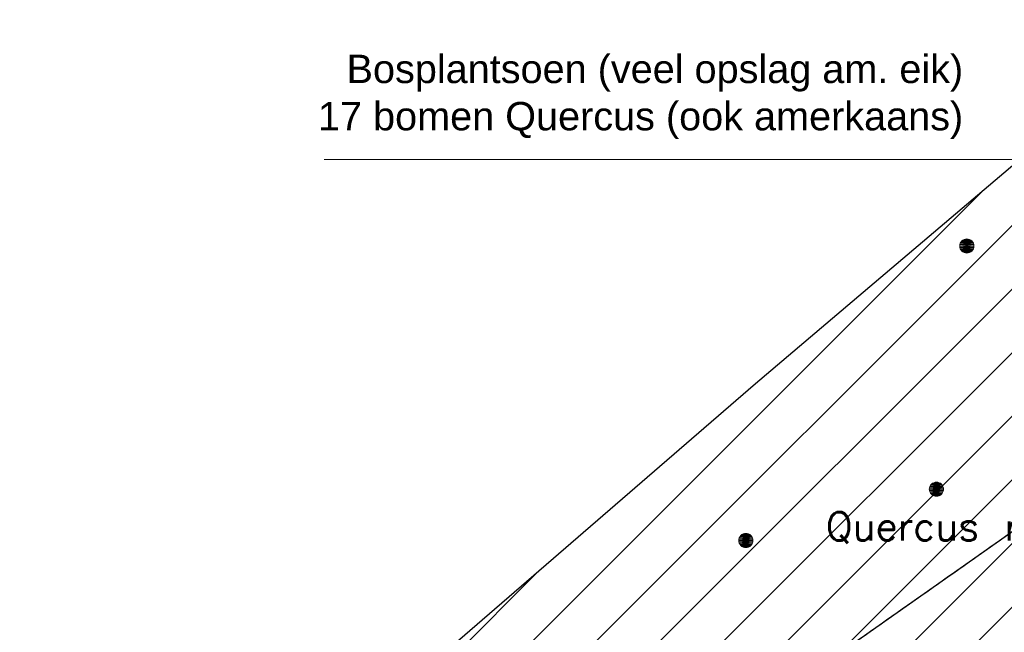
# Model space of a CAD drawing. Header units: metres. Extents: x 102764 to 106916, y 385369 to 392749.
# Tile 29 of 77: x 102812 to 102847, y 385572 to 385593. Entities that reach past the tile are written whole.
import ezdxf
from ezdxf.enums import TextEntityAlignment as Align

# ---------------------------------------------------------------- set-up
doc = ezdxf.new("R2010")
doc.units = ezdxf.units.M
for name, color, linetype, lineweight in [('0-BEPLANTING', 14, 'Continuous', 30), ('0-GRAS OM SPORTVELDEN', 2, 'Continuous', 30), ('0-GRAS SPORTVELDEN', 3, 'Continuous', 30), ('B-WE-GR-STRUIK-G', 90, 'Continuous', 13), ('B-WE-GW-TALUD_KRUIN-G', 70, 'Continuous', 13), ('Bomen', 84, 'Continuous', 0), ('Boomsoort', 10, 'Continuous', 0)]:
    doc.layers.add(name, color=color, linetype=linetype, lineweight=lineweight)
doc.styles.add('NLCS-ISO', font='NLCS-ISO.ttf')
doc.styles.get("Standard").update_dxf_attribs({"font": 'NLCS-ISO.ttf'})
doc.styles.add('Style-txt', font='txt.shx')
doc.dimstyles.get("Standard").update_dxf_attribs({"dimtxt": 0.18, "dimasz": 0.18, "dimexe": 0.18, "dimexo": 0.0625, "dimgap": 0.09, "dimtad": 0, "dimtih": 1, "dimtoh": 1, "dimdec": 4, "dimzin": 0, "dimdsep": 46, "dimtxsty": 'Standard', "dimcen": 0.09, "dimadec": 0, "dimazin": 0, "dimtfac": 1, "dimtdec": 4, "dimtofl": 0, "dimtmove": 0, "dimatfit": 3, "dimfxl": 1, "dimtolj": 1, "dimtzin": 0, "dimarcsym": 0})
pattern_1 = [(45, (0, 0), (-1.122532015, 1.122532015), [])]

# ---------------------------------------------------------------- blocks, each defined once
blk = doc.blocks.new('MPOLYGON_7')
at = {"layer": 'Bomen', "flags": 128}
for points in [[(102845.592, 385585.677), (102845.554, 385585.646), (102845.907, 385585.646)], [(102845.635, 385585.7), (102845.592, 385585.677), (102845.869, 385585.677)], [(102845.592, 385585.677), (102845.869, 385585.677), (102845.907, 385585.646)], [(102845.682, 385585.714), (102845.635, 385585.7), (102845.826, 385585.7)], [(102845.635, 385585.7), (102845.826, 385585.7), (102845.869, 385585.677)], [(102845.731, 385585.719), (102845.682, 385585.714), (102845.779, 385585.714)], [(102845.682, 385585.714), (102845.779, 385585.714), (102845.826, 385585.7)], [(102845.485, 385585.518), (102845.481, 385585.469), (102845.981, 385585.469)], [(102845.481, 385585.469), (102845.485, 385585.42), (102845.976, 385585.42)], [(102845.481, 385585.469), (102845.981, 385585.469), (102845.976, 385585.42)], [(102845.5, 385585.564), (102845.485, 385585.518), (102845.976, 385585.518)], [(102845.485, 385585.518), (102845.976, 385585.518), (102845.981, 385585.469)], [(102845.485, 385585.42), (102845.5, 385585.373), (102845.961, 385585.373)], [(102845.485, 385585.42), (102845.976, 385585.42), (102845.961, 385585.373)], [(102845.523, 385585.608), (102845.5, 385585.564), (102845.961, 385585.564)], [(102845.5, 385585.564), (102845.961, 385585.564), (102845.976, 385585.518)], [(102845.5, 385585.373), (102845.523, 385585.33), (102845.938, 385585.33)], [(102845.5, 385585.373), (102845.961, 385585.373), (102845.938, 385585.33)], [(102845.554, 385585.646), (102845.523, 385585.608), (102845.938, 385585.608)], [(102845.523, 385585.608), (102845.938, 385585.608), (102845.961, 385585.564)], [(102845.523, 385585.33), (102845.554, 385585.292), (102845.907, 385585.292)], [(102845.523, 385585.33), (102845.938, 385585.33), (102845.907, 385585.292)], [(102845.554, 385585.646), (102845.907, 385585.646), (102845.938, 385585.608)], [(102845.554, 385585.292), (102845.592, 385585.261), (102845.869, 385585.261)], [(102845.554, 385585.292), (102845.907, 385585.292), (102845.869, 385585.261)], [(102845.592, 385585.261), (102845.635, 385585.238), (102845.826, 385585.238)], [(102845.592, 385585.261), (102845.869, 385585.261), (102845.826, 385585.238)], [(102845.635, 385585.238), (102845.682, 385585.224), (102845.779, 385585.224)], [(102845.635, 385585.238), (102845.826, 385585.238), (102845.779, 385585.224)], [(102845.682, 385585.224), (102845.779, 385585.224), (102845.731, 385585.219)]]:
    blk.add_lwpolyline(points, close=True, dxfattribs=at)
at = {"layer": 'Bomen', "color": 74, "true_color": 0x55aa00, "flags": 128}
for points in [[(102845.554, 385585.646), (102845.592, 385585.677)], [(102845.592, 385585.677), (102845.635, 385585.7)], [(102845.635, 385585.7), (102845.682, 385585.714)], [(102845.682, 385585.714), (102845.731, 385585.719)], [(102845.731, 385585.719), (102845.779, 385585.714)], [(102845.779, 385585.714), (102845.826, 385585.7)], [(102845.826, 385585.7), (102845.869, 385585.677)], [(102845.869, 385585.677), (102845.907, 385585.646)], [(102845.481, 385585.469), (102845.485, 385585.518)], [(102845.485, 385585.42), (102845.481, 385585.469)], [(102845.485, 385585.518), (102845.5, 385585.564)], [(102845.5, 385585.373), (102845.485, 385585.42)], [(102845.5, 385585.564), (102845.523, 385585.608)], [(102845.523, 385585.33), (102845.5, 385585.373)], [(102845.523, 385585.608), (102845.554, 385585.646)], [(102845.554, 385585.292), (102845.523, 385585.33)], [(102845.907, 385585.646), (102845.938, 385585.608)], [(102845.938, 385585.33), (102845.907, 385585.292)], [(102845.938, 385585.608), (102845.961, 385585.564)], [(102845.961, 385585.373), (102845.938, 385585.33)], [(102845.961, 385585.564), (102845.976, 385585.518)], [(102845.976, 385585.42), (102845.961, 385585.373)], [(102845.976, 385585.518), (102845.981, 385585.469)], [(102845.981, 385585.469), (102845.976, 385585.42)], [(102845.592, 385585.261), (102845.554, 385585.292)], [(102845.635, 385585.238), (102845.592, 385585.261)], [(102845.682, 385585.224), (102845.635, 385585.238)], [(102845.731, 385585.219), (102845.682, 385585.224)], [(102845.779, 385585.224), (102845.731, 385585.219)], [(102845.826, 385585.238), (102845.779, 385585.224)], [(102845.869, 385585.261), (102845.826, 385585.238)], [(102845.907, 385585.292), (102845.869, 385585.261)]]:
    blk.add_lwpolyline(points, dxfattribs=at)
at = {"layer": 'Bomen'}
for points in [[(102845.592, 385585.677), (102845.554, 385585.646), (102845.907, 385585.646)], [(102845.635, 385585.7), (102845.592, 385585.677), (102845.869, 385585.677)], [(102845.592, 385585.677), (102845.869, 385585.677), (102845.907, 385585.646)], [(102845.682, 385585.714), (102845.635, 385585.7), (102845.826, 385585.7)], [(102845.635, 385585.7), (102845.826, 385585.7), (102845.869, 385585.677)], [(102845.731, 385585.719), (102845.682, 385585.714), (102845.779, 385585.714)], [(102845.682, 385585.714), (102845.779, 385585.714), (102845.826, 385585.7)], [(102845.485, 385585.518), (102845.481, 385585.469), (102845.981, 385585.469)], [(102845.5, 385585.564), (102845.485, 385585.518), (102845.976, 385585.518)], [(102845.485, 385585.518), (102845.976, 385585.518), (102845.981, 385585.469)], [(102845.523, 385585.608), (102845.5, 385585.564), (102845.961, 385585.564)], [(102845.5, 385585.564), (102845.961, 385585.564), (102845.976, 385585.518)], [(102845.554, 385585.646), (102845.523, 385585.608), (102845.938, 385585.608)], [(102845.523, 385585.608), (102845.938, 385585.608), (102845.961, 385585.564)], [(102845.554, 385585.646), (102845.907, 385585.646), (102845.938, 385585.608)]]:
    blk.add_solid(points, dxfattribs=at)
at = {"layer": 'Bomen', "extrusion": (0, 0, -1)}
for points in [[(-102845.481, 385585.469), (-102845.485, 385585.42), (-102845.976, 385585.42)], [(-102845.481, 385585.469), (-102845.981, 385585.469), (-102845.976, 385585.42)], [(-102845.485, 385585.42), (-102845.5, 385585.373), (-102845.961, 385585.373)], [(-102845.485, 385585.42), (-102845.976, 385585.42), (-102845.961, 385585.373)], [(-102845.5, 385585.373), (-102845.523, 385585.33), (-102845.938, 385585.33)], [(-102845.5, 385585.373), (-102845.961, 385585.373), (-102845.938, 385585.33)], [(-102845.523, 385585.33), (-102845.554, 385585.292), (-102845.907, 385585.292)], [(-102845.523, 385585.33), (-102845.938, 385585.33), (-102845.907, 385585.292)], [(-102845.554, 385585.292), (-102845.592, 385585.261), (-102845.869, 385585.261)], [(-102845.554, 385585.292), (-102845.907, 385585.292), (-102845.869, 385585.261)], [(-102845.592, 385585.261), (-102845.635, 385585.238), (-102845.826, 385585.238)], [(-102845.592, 385585.261), (-102845.869, 385585.261), (-102845.826, 385585.238)], [(-102845.635, 385585.238), (-102845.682, 385585.224), (-102845.779, 385585.224)], [(-102845.635, 385585.238), (-102845.826, 385585.238), (-102845.779, 385585.224)], [(-102845.682, 385585.224), (-102845.779, 385585.224), (-102845.731, 385585.219)]]:
    blk.add_solid(points, dxfattribs=at)
blk = doc.blocks.new('MPOLYGON_35')
at = {"layer": 'Bomen', "flags": 128}
for points in [[(102844.427, 385576.986), (102844.413, 385576.939), (102844.903, 385576.939)], [(102844.45, 385577.029), (102844.427, 385576.986), (102844.889, 385576.986)], [(102844.427, 385576.986), (102844.889, 385576.986), (102844.903, 385576.939)], [(102844.481, 385577.067), (102844.45, 385577.029), (102844.866, 385577.029)], [(102844.45, 385577.029), (102844.866, 385577.029), (102844.889, 385576.986)], [(102844.519, 385577.098), (102844.481, 385577.067), (102844.835, 385577.067)], [(102844.481, 385577.067), (102844.835, 385577.067), (102844.866, 385577.029)], [(102844.562, 385577.121), (102844.519, 385577.098), (102844.797, 385577.098)], [(102844.519, 385577.098), (102844.797, 385577.098), (102844.835, 385577.067)], [(102844.609, 385577.136), (102844.562, 385577.121), (102844.754, 385577.121)], [(102844.562, 385577.121), (102844.754, 385577.121), (102844.797, 385577.098)], [(102844.658, 385577.14), (102844.609, 385577.136), (102844.707, 385577.136)], [(102844.609, 385577.136), (102844.707, 385577.136), (102844.754, 385577.121)], [(102844.413, 385576.939), (102844.408, 385576.89), (102844.908, 385576.89)], [(102844.408, 385576.89), (102844.413, 385576.842), (102844.903, 385576.842)], [(102844.408, 385576.89), (102844.908, 385576.89), (102844.903, 385576.842)], [(102844.413, 385576.939), (102844.903, 385576.939), (102844.908, 385576.89)], [(102844.413, 385576.842), (102844.427, 385576.795), (102844.889, 385576.795)], [(102844.413, 385576.842), (102844.903, 385576.842), (102844.889, 385576.795)], [(102844.427, 385576.795), (102844.45, 385576.752), (102844.866, 385576.752)], [(102844.427, 385576.795), (102844.889, 385576.795), (102844.866, 385576.752)], [(102844.45, 385576.752), (102844.481, 385576.714), (102844.835, 385576.714)], [(102844.45, 385576.752), (102844.866, 385576.752), (102844.835, 385576.714)], [(102844.481, 385576.714), (102844.519, 385576.683), (102844.797, 385576.683)], [(102844.481, 385576.714), (102844.835, 385576.714), (102844.797, 385576.683)], [(102844.519, 385576.683), (102844.562, 385576.659), (102844.754, 385576.659)], [(102844.519, 385576.683), (102844.797, 385576.683), (102844.754, 385576.659)], [(102844.562, 385576.659), (102844.609, 385576.645), (102844.707, 385576.645)], [(102844.562, 385576.659), (102844.754, 385576.659), (102844.707, 385576.645)], [(102844.609, 385576.645), (102844.707, 385576.645), (102844.658, 385576.64)]]:
    blk.add_lwpolyline(points, close=True, dxfattribs=at)
at = {"layer": 'Bomen', "color": 74, "true_color": 0x55aa00, "flags": 128}
for points in [[(102844.413, 385576.939), (102844.427, 385576.986)], [(102844.427, 385576.986), (102844.45, 385577.029)], [(102844.45, 385577.029), (102844.481, 385577.067)], [(102844.481, 385577.067), (102844.519, 385577.098)], [(102844.519, 385577.098), (102844.562, 385577.121)], [(102844.562, 385577.121), (102844.609, 385577.136)], [(102844.609, 385577.136), (102844.658, 385577.14)], [(102844.658, 385577.14), (102844.707, 385577.136)], [(102844.707, 385577.136), (102844.754, 385577.121)], [(102844.754, 385577.121), (102844.797, 385577.098)], [(102844.797, 385577.098), (102844.835, 385577.067)], [(102844.835, 385577.067), (102844.866, 385577.029)], [(102844.866, 385577.029), (102844.889, 385576.986)], [(102844.889, 385576.986), (102844.903, 385576.939)], [(102844.408, 385576.89), (102844.413, 385576.939)], [(102844.413, 385576.842), (102844.408, 385576.89)], [(102844.427, 385576.795), (102844.413, 385576.842)], [(102844.45, 385576.752), (102844.427, 385576.795)], [(102844.481, 385576.714), (102844.45, 385576.752)], [(102844.519, 385576.683), (102844.481, 385576.714)], [(102844.562, 385576.659), (102844.519, 385576.683)], [(102844.609, 385576.645), (102844.562, 385576.659)], [(102844.658, 385576.64), (102844.609, 385576.645)], [(102844.707, 385576.645), (102844.658, 385576.64)], [(102844.754, 385576.659), (102844.707, 385576.645)], [(102844.797, 385576.683), (102844.754, 385576.659)], [(102844.835, 385576.714), (102844.797, 385576.683)], [(102844.866, 385576.752), (102844.835, 385576.714)], [(102844.889, 385576.795), (102844.866, 385576.752)], [(102844.903, 385576.842), (102844.889, 385576.795)], [(102844.903, 385576.939), (102844.908, 385576.89)], [(102844.908, 385576.89), (102844.903, 385576.842)]]:
    blk.add_lwpolyline(points, dxfattribs=at)
at = {"layer": 'Bomen'}
for points in [[(102844.427, 385576.986), (102844.413, 385576.939), (102844.903, 385576.939)], [(102844.45, 385577.029), (102844.427, 385576.986), (102844.889, 385576.986)], [(102844.427, 385576.986), (102844.889, 385576.986), (102844.903, 385576.939)], [(102844.481, 385577.067), (102844.45, 385577.029), (102844.866, 385577.029)], [(102844.45, 385577.029), (102844.866, 385577.029), (102844.889, 385576.986)], [(102844.519, 385577.098), (102844.481, 385577.067), (102844.835, 385577.067)], [(102844.481, 385577.067), (102844.835, 385577.067), (102844.866, 385577.029)], [(102844.562, 385577.121), (102844.519, 385577.098), (102844.797, 385577.098)], [(102844.519, 385577.098), (102844.797, 385577.098), (102844.835, 385577.067)], [(102844.609, 385577.136), (102844.562, 385577.121), (102844.754, 385577.121)], [(102844.562, 385577.121), (102844.754, 385577.121), (102844.797, 385577.098)], [(102844.658, 385577.14), (102844.609, 385577.136), (102844.707, 385577.136)], [(102844.609, 385577.136), (102844.707, 385577.136), (102844.754, 385577.121)], [(102844.413, 385576.939), (102844.408, 385576.89), (102844.908, 385576.89)], [(102844.413, 385576.939), (102844.903, 385576.939), (102844.908, 385576.89)]]:
    blk.add_solid(points, dxfattribs=at)
at = {"layer": 'Bomen', "extrusion": (0, 0, -1)}
for points in [[(-102844.408, 385576.89), (-102844.413, 385576.842), (-102844.903, 385576.842)], [(-102844.408, 385576.89), (-102844.908, 385576.89), (-102844.903, 385576.842)], [(-102844.413, 385576.842), (-102844.427, 385576.795), (-102844.889, 385576.795)], [(-102844.413, 385576.842), (-102844.903, 385576.842), (-102844.889, 385576.795)], [(-102844.427, 385576.795), (-102844.45, 385576.752), (-102844.866, 385576.752)], [(-102844.427, 385576.795), (-102844.889, 385576.795), (-102844.866, 385576.752)], [(-102844.45, 385576.752), (-102844.481, 385576.714), (-102844.835, 385576.714)], [(-102844.45, 385576.752), (-102844.866, 385576.752), (-102844.835, 385576.714)], [(-102844.481, 385576.714), (-102844.519, 385576.683), (-102844.797, 385576.683)], [(-102844.481, 385576.714), (-102844.835, 385576.714), (-102844.797, 385576.683)], [(-102844.519, 385576.683), (-102844.562, 385576.659), (-102844.754, 385576.659)], [(-102844.519, 385576.683), (-102844.797, 385576.683), (-102844.754, 385576.659)], [(-102844.562, 385576.659), (-102844.609, 385576.645), (-102844.707, 385576.645)], [(-102844.562, 385576.659), (-102844.754, 385576.659), (-102844.707, 385576.645)], [(-102844.609, 385576.645), (-102844.707, 385576.645), (-102844.658, 385576.64)]]:
    blk.add_solid(points, dxfattribs=at)
blk = doc.blocks.new('MPOLYGON_52')
at = {"layer": 'Bomen', "flags": 128}
for points in [[(102837.765, 385575.259), (102837.734, 385575.221), (102838.149, 385575.221)], [(102837.802, 385575.29), (102837.765, 385575.259), (102838.118, 385575.259)], [(102837.765, 385575.259), (102838.118, 385575.259), (102838.149, 385575.221)], [(102837.846, 385575.313), (102837.802, 385575.29), (102838.08, 385575.29)], [(102837.802, 385575.29), (102838.08, 385575.29), (102838.118, 385575.259)], [(102837.893, 385575.328), (102837.846, 385575.313), (102838.037, 385575.313)], [(102837.846, 385575.313), (102838.037, 385575.313), (102838.08, 385575.29)], [(102837.941, 385575.332), (102837.893, 385575.328), (102837.99, 385575.328)], [(102837.893, 385575.328), (102837.99, 385575.328), (102838.037, 385575.313)], [(102837.696, 385575.131), (102837.691, 385575.082), (102838.191, 385575.082)], [(102837.691, 385575.082), (102837.696, 385575.034), (102838.187, 385575.034)], [(102837.691, 385575.082), (102838.191, 385575.082), (102838.187, 385575.034)], [(102837.71, 385575.178), (102837.696, 385575.131), (102838.187, 385575.131)], [(102837.696, 385575.131), (102838.187, 385575.131), (102838.191, 385575.082)], [(102837.696, 385575.034), (102837.71, 385574.987), (102838.172, 385574.987)], [(102837.696, 385575.034), (102838.187, 385575.034), (102838.172, 385574.987)], [(102837.734, 385575.221), (102837.71, 385575.178), (102838.172, 385575.178)], [(102837.71, 385575.178), (102838.172, 385575.178), (102838.187, 385575.131)], [(102837.71, 385574.987), (102837.734, 385574.944), (102838.149, 385574.944)], [(102837.71, 385574.987), (102838.172, 385574.987), (102838.149, 385574.944)], [(102837.734, 385575.221), (102838.149, 385575.221), (102838.172, 385575.178)], [(102837.734, 385574.944), (102837.765, 385574.906), (102838.118, 385574.906)], [(102837.734, 385574.944), (102838.149, 385574.944), (102838.118, 385574.906)], [(102837.765, 385574.906), (102837.802, 385574.875), (102838.08, 385574.875)], [(102837.765, 385574.906), (102838.118, 385574.906), (102838.08, 385574.875)], [(102837.802, 385574.875), (102837.846, 385574.851), (102838.037, 385574.851)], [(102837.802, 385574.875), (102838.08, 385574.875), (102838.037, 385574.851)], [(102837.846, 385574.851), (102837.893, 385574.837), (102837.99, 385574.837)], [(102837.846, 385574.851), (102838.037, 385574.851), (102837.99, 385574.837)], [(102837.893, 385574.837), (102837.99, 385574.837), (102837.941, 385574.832)]]:
    blk.add_lwpolyline(points, close=True, dxfattribs=at)
at = {"layer": 'Bomen', "color": 74, "true_color": 0x55aa00, "flags": 128}
for points in [[(102837.734, 385575.221), (102837.765, 385575.259)], [(102837.765, 385575.259), (102837.802, 385575.29)], [(102837.802, 385575.29), (102837.846, 385575.313)], [(102837.846, 385575.313), (102837.893, 385575.328)], [(102837.893, 385575.328), (102837.941, 385575.332)], [(102837.941, 385575.332), (102837.99, 385575.328)], [(102837.99, 385575.328), (102838.037, 385575.313)], [(102838.037, 385575.313), (102838.08, 385575.29)], [(102838.08, 385575.29), (102838.118, 385575.259)], [(102838.118, 385575.259), (102838.149, 385575.221)], [(102837.691, 385575.082), (102837.696, 385575.131)], [(102837.696, 385575.034), (102837.691, 385575.082)], [(102837.696, 385575.131), (102837.71, 385575.178)], [(102837.71, 385574.987), (102837.696, 385575.034)], [(102837.71, 385575.178), (102837.734, 385575.221)], [(102837.734, 385574.944), (102837.71, 385574.987)], [(102837.765, 385574.906), (102837.734, 385574.944)], [(102837.802, 385574.875), (102837.765, 385574.906)], [(102838.118, 385574.906), (102838.08, 385574.875)], [(102838.149, 385574.944), (102838.118, 385574.906)], [(102838.149, 385575.221), (102838.172, 385575.178)], [(102838.172, 385574.987), (102838.149, 385574.944)], [(102838.172, 385575.178), (102838.187, 385575.131)], [(102838.187, 385575.034), (102838.172, 385574.987)], [(102838.187, 385575.131), (102838.191, 385575.082)], [(102838.191, 385575.082), (102838.187, 385575.034)], [(102837.846, 385574.851), (102837.802, 385574.875)], [(102837.893, 385574.837), (102837.846, 385574.851)], [(102837.941, 385574.832), (102837.893, 385574.837)], [(102837.99, 385574.837), (102837.941, 385574.832)], [(102838.037, 385574.851), (102837.99, 385574.837)], [(102838.08, 385574.875), (102838.037, 385574.851)]]:
    blk.add_lwpolyline(points, dxfattribs=at)
at = {"layer": 'Bomen'}
for points in [[(102837.765, 385575.259), (102837.734, 385575.221), (102838.149, 385575.221)], [(102837.802, 385575.29), (102837.765, 385575.259), (102838.118, 385575.259)], [(102837.765, 385575.259), (102838.118, 385575.259), (102838.149, 385575.221)], [(102837.846, 385575.313), (102837.802, 385575.29), (102838.08, 385575.29)], [(102837.802, 385575.29), (102838.08, 385575.29), (102838.118, 385575.259)], [(102837.893, 385575.328), (102837.846, 385575.313), (102838.037, 385575.313)], [(102837.846, 385575.313), (102838.037, 385575.313), (102838.08, 385575.29)], [(102837.941, 385575.332), (102837.893, 385575.328), (102837.99, 385575.328)], [(102837.893, 385575.328), (102837.99, 385575.328), (102838.037, 385575.313)], [(102837.696, 385575.131), (102837.691, 385575.082), (102838.191, 385575.082)], [(102837.71, 385575.178), (102837.696, 385575.131), (102838.187, 385575.131)], [(102837.696, 385575.131), (102838.187, 385575.131), (102838.191, 385575.082)], [(102837.734, 385575.221), (102837.71, 385575.178), (102838.172, 385575.178)], [(102837.71, 385575.178), (102838.172, 385575.178), (102838.187, 385575.131)], [(102837.734, 385575.221), (102838.149, 385575.221), (102838.172, 385575.178)]]:
    blk.add_solid(points, dxfattribs=at)
at = {"layer": 'Bomen', "extrusion": (0, 0, -1)}
for points in [[(-102837.691, 385575.082), (-102837.696, 385575.034), (-102838.187, 385575.034)], [(-102837.691, 385575.082), (-102838.191, 385575.082), (-102838.187, 385575.034)], [(-102837.696, 385575.034), (-102837.71, 385574.987), (-102838.172, 385574.987)], [(-102837.696, 385575.034), (-102838.187, 385575.034), (-102838.172, 385574.987)], [(-102837.71, 385574.987), (-102837.734, 385574.944), (-102838.149, 385574.944)], [(-102837.71, 385574.987), (-102838.172, 385574.987), (-102838.149, 385574.944)], [(-102837.734, 385574.944), (-102837.765, 385574.906), (-102838.118, 385574.906)], [(-102837.734, 385574.944), (-102838.149, 385574.944), (-102838.118, 385574.906)], [(-102837.765, 385574.906), (-102837.802, 385574.875), (-102838.08, 385574.875)], [(-102837.765, 385574.906), (-102838.118, 385574.906), (-102838.08, 385574.875)], [(-102837.802, 385574.875), (-102837.846, 385574.851), (-102838.037, 385574.851)], [(-102837.802, 385574.875), (-102838.08, 385574.875), (-102838.037, 385574.851)], [(-102837.846, 385574.851), (-102837.893, 385574.837), (-102837.99, 385574.837)], [(-102837.846, 385574.851), (-102838.037, 385574.851), (-102837.99, 385574.837)], [(-102837.893, 385574.837), (-102837.99, 385574.837), (-102837.941, 385574.832)]]:
    blk.add_solid(points, dxfattribs=at)

msp = doc.modelspace()

# ---------------------------------------------------------------- hatches: boundary and pattern name
at = {"layer": '0-BEPLANTING'}
h = msp.add_hatch(dxfattribs=at)
h.set_pattern_fill('ANSI31', color=256, scale=0.1, pattern_type=2)
h.set_pattern_definition(pattern_1)
h.paths.add_polyline_path([(102918.746, 385608.402), (102909.294, 385619.239), (102881.276, 385599.316), (102838.319, 385569.049), (102820.082, 385556.014), (102816.237, 385555.902), (102814.861, 385551.109), (102813.362, 385551.437), (102812.683, 385551.963), (102812.48, 385552.795), (102816.56, 385560.078), (102817.836, 385561.522), (102819.588, 385563.372), (102821.48, 385565.471), (102827.775, 385571.522), (102838.282, 385580.603), (102878.42, 385614.696), (102886.128, 385621.044), (102892.566, 385625.728), (102896.717, 385628.031), (102900.101, 385628.834), (102903.089, 385628.86), (102907.973, 385628.079), (102912.732, 385626.661), (102926.009, 385614.004), (102930.719, 385608.918), (102935.685, 385603.402), (102935.412, 385603.156), (102938.187, 385598.083), (102938.719, 385598.556), (102940.716, 385596.313), (102937.554, 385593.256), (102938.814, 385590.29), (102936.684, 385589.484), (102935.107, 385588.097), (102932.801, 385590.719), (102934.388, 385592.064), (102931.618, 385595.269), (102930.679, 385595.491)])
at = {"layer": '0-GRAS OM SPORTVELDEN'}
h = msp.add_hatch(dxfattribs=at)
h.set_pattern_fill('ANSI31', color=256, scale=0.1, pattern_type=2)
h.set_pattern_definition(pattern_1)
h.paths.add_polyline_path([(102818.791, 385548.949), (102852.278, 385571.403), (102852.01, 385571.785), (102854.779, 385573.705), (102854.814, 385573.652), (102861.062, 385577.84), (102860.385, 385578.85), (102881.086, 385592.66), (102881.167, 385592.518), (102896.08, 385602.431), (102896.914, 385602.263), (102909.187, 385610.579), (102923.796, 385590.802), (102929.331, 385582.511), (102934.801, 385587.158), (102931.012, 385591.433), (102931.276, 385592.035), (102929.878, 385593.618), (102930.103, 385593.841), (102930.032, 385593.925), (102931.181, 385594.899), (102909.294, 385619.239), (102881.276, 385599.316), (102838.319, 385569.049), (102820.082, 385556.014), (102816.237, 385555.902), (102814.84, 385551.034), (102812.576, 385547.764, -0.726153), (102812.495, 385547.491), (102812.974, 385528.325), (102813.041, 385528.155), (102816.469, 385527.44), (102818.068, 385526.567), (102822.382, 385519.43), (102821.821, 385517.397), (102814.349, 385509.985), (102796.54, 385489.58), (102794.334, 385486.508), (102788.775, 385481.052), (102788.156, 385479.85), (102788.67, 385479.002), (102801.053, 385467.084), (102815.174, 385452.172), (102826.761, 385439.809), (102827.671, 385438.032), (102827.121, 385437.148), (102825.905, 385437.027), (102813.245, 385450.579), (102798.973, 385465.496), (102785.346, 385480.995), (102782.926, 385479.23), (102796.455, 385464.752), (102811.312, 385448.73), (102825.2, 385434.526), (102847.479, 385409.915), (102881.866, 385372.633), (102883.513, 385371.034), (102883.291, 385374.79), (102881.245, 385378.781), (102880.025, 385378.039), (102865.405, 385393.604), (102849.434, 385411.265), (102832.663, 385429.09), (102828.285, 385434.268), (102828.28, 385435.332), (102829.357, 385436.2), (102830.739, 385436.088), (102833.6, 385432.841), (102846.94, 385418.017), (102849.762, 385413.887), (102866.63, 385396.138), (102881.926, 385380.232), (102881.245, 385378.781), (102883.291, 385374.79), (102883.821, 385376.734), (102886.501, 385380.319), (102894.916, 385388.491), (102918.544, 385410.094), (102930.46, 385420.996), (102948.56, 385437.721), (102950.222, 385438.966), (102951.51, 385438.159), (102962.401, 385448.358), (102961.56, 385449.648), (102966.041, 385454.541), (102965.418, 385455.643), (102961.232, 385460.655), (102951.229, 385472.387), (102951.863, 385473.45), (102935.309, 385493.196), (102935.309, 385493.935), (102935.936, 385494.999), (102937.676, 385495.522), (102944.945, 385487.085), (102955.765, 385474.446), (102965.912, 385463.906), (102967.187, 385462.84), (102968.5, 385463.364), (102973.776, 385468.073), (102986.067, 385479.157), (102987.24, 385480.371), (102987.085, 385482.054), (102979.568, 385491.432), (102977.122, 385494.758), (102977.122, 385496.261), (102977.372, 385497.48), (102978.744, 385497.394), (102979.547, 385496.923), (102980.796, 385497.944), (102980.612, 385498.163), (102977.66, 385501.169), (102976.901, 385502.018), (102977.148, 385502.385), (102973.622, 385506.043), (102973.425, 385505.789), (102972.083, 385507.297), (102971.145, 385506.35), (102963.18, 385514.877), (102959.38, 385511.427), (102958.539, 385512.315), (102953.802, 385507.937), (102943.631, 385518.966), (102943.655, 385519.032), (102938.436, 385524.6), (102916.808, 385510.082), (102917.924, 385508.232), (102915.274, 385506.396), (102914.855, 385506.983), (102894.022, 385487.894), (102894.354, 385487.471), (102894.207, 385487.337), (102894.264, 385487.289), (102891.838, 385485.058), (102891.409, 385485.48), (102886.046, 385480.597), (102886.118, 385480.519), (102885.858, 385480.281), (102885.987, 385480.141), (102874.113, 385469.245), (102873.921, 385469.471), (102873.921, 385469.408), (102872.611, 385470.679), (102884.883, 385481.892), (102885.04, 385481.715), (102889.495, 385485.76), (102889.63, 385486.735), (102892.547, 385489.33), (102893.556, 385489.476), (102913.987, 385508.294), (102913.271, 385509.279), (102913.075, 385509.178), (102912.774, 385509.54), (102913.749, 385510.201), (102908.677, 385517.663), (102888.628, 385504.311), (102863.979, 385487.694), (102862.893, 385484.219), (102861.309, 385484.754), (102862.508, 385488.604), (102881.349, 385501.33), (102880.306, 385502.691), (102859.193, 385488.568), (102854.143, 385495.406), (102853.653, 385495.124), (102850.267, 385499.672), (102850.71, 385500.038), (102845.124, 385507.729), (102831.135, 385528.424)])
h.paths.add_polyline_path([(102827.983, 385515.027), (102828.646, 385514.354), (102848.05, 385492.873), (102866.736, 385472.088), (102867.394, 385471.373), (102866.72, 385470.72), (102852.697, 385457.759), (102847.226, 385452.716), (102831.991, 385438.718), (102831.257, 385438.066), (102830.602, 385438.785), (102811.031, 385458.915), (102791.511, 385478.987), (102790.804, 385479.728), (102791.543, 385480.453), (102806.546, 385494.682), (102811.942, 385499.791), (102827.162, 385514.304)], flags=17)
h.paths.add_polyline_path([(102865.094, 385460.772), (102864.948, 385460.625), (102865.002, 385460.568), (102862.755, 385458.546), (102862.704, 385458.57), (102862.532, 385458.428), (102861.695, 385459.302), (102864.264, 385461.677)], flags=17)
h.paths.add_polyline_path([(102913.884, 385500.53), (102914.627, 385501.162), (102915.31, 385500.438), (102920.544, 385494.733), (102922.458, 385492.631), (102929.932, 385484.442), (102933.645, 385480.461), (102938.741, 385475.025), (102942.574, 385470.821), (102950.052, 385462.691), (102951.526, 385461.141), (102957.179, 385454.932), (102957.885, 385454.181), (102957.162, 385453.533), (102920.836, 385420.146), (102885.046, 385387.253), (102884.347, 385386.601), (102883.764, 385387.205), (102878.334, 385393.069), (102876.653, 385394.918), (102869.173, 385403.019), (102865.365, 385407.064), (102860.344, 385412.553), (102856.622, 385416.652), (102849.182, 385424.725), (102847.023, 385427.058), (102841.716, 385432.743), (102841.081, 385433.478), (102841.708, 385434.055), (102877.67, 385467.136)], flags=17)
h = msp.add_hatch(dxfattribs=at)
h.set_pattern_fill('ANSI31', color=256, scale=0.1, pattern_type=2)
h.set_pattern_definition(pattern_1)
h.paths.add_polyline_path([(102819.779, 385548.796), (102820.156, 385548.031), (102822.287, 385544.492, -0.476184), (102823.04, 385543.88, -0.175274), (102822.895, 385543.48), (102831.854, 385528.596), (102842.328, 385513.07), (102848.243, 385504.628), (102859.333, 385489.5), (102886.589, 385507.741), (102923.685, 385532.573), (102923.768, 385532.484), (102948.569, 385549.115), (102937.623, 385567.186), (102936.457, 385569.096), (102922.775, 385589.711), (102908.906, 385608.514), (102890.312, 385596.07), (102891.589, 385594.029), (102884.085, 385589.005), (102882.744, 385591.024), (102857.841, 385574.365), (102857.985, 385574.119), (102857.948, 385574.093), (102859.17, 385572.213), (102852.215, 385567.567), (102851.008, 385569.375), (102850.427, 385568.99), (102850.273, 385569.196)])
h.paths.add_polyline_path([(102866.307, 385575.746), (102906.858, 385603.134), (102907.696, 385603.686), (102908.207, 385602.854), (102912.512, 385596.453), (102914.351, 385593.712), (102920.476, 385584.549), (102923.551, 385580.054), (102927.695, 385573.875), (102930.774, 385569.229), (102936.863, 385560.063), (102938.43, 385557.776), (102942.93, 385551.053), (102942.926, 385551.032), (102943.464, 385550.202), (102942.691, 385549.674), (102902.103, 385522.324), (102861.401, 385494.978), (102860.54, 385494.416), (102860.065, 385495.169), (102855.391, 385502.122), (102854.004, 385504.168), (102847.78, 385513.446), (102844.897, 385517.663, -0.602807), (102844.31, 385517.973, -0.249923), (102844.476, 385518.284), (102840.746, 385523.848, -0.599716), (102840.162, 385524.16, -0.250215), (102840.329, 385524.472), (102837.467, 385528.75), (102831.347, 385537.906), (102829.889, 385540.132), (102825.325, 385546.955), (102824.79, 385547.809), (102825.554, 385548.33)], flags=17)
h.paths.add_polyline_path([(102852.101, 385498.478), (102857.951, 385498.478), (102857.951, 385499.828), (102852.101, 385499.828)], flags=9)

# ---------------------------------------------------------------- linework, layer by layer
at = {"layer": '0-GRAS SPORTVELDEN'}
msp.add_3dface([(102824.79, 385547.809), (102860.54, 385494.416), (102943.464, 385550.202), (102907.696, 385603.686)], dxfattribs=at)
at = {"layer": 'B-WE-GR-STRUIK-G', "flags": 128}
msp.add_lwpolyline([(102816.237, 385555.902), (102820.082, 385556.014), (102838.319, 385569.049), (102881.276, 385599.316), (102909.294, 385619.239), (102918.746, 385608.402), (102930.679, 385595.491), (102931.181, 385594.899)], dxfattribs=at)
at = {"layer": 'B-WE-GW-TALUD_KRUIN-G', "flags": 128}
msp.add_lwpolyline([(102878.42, 385614.696), (102838.282, 385580.603), (102827.775, 385571.522), (102821.48, 385565.471), (102819.588, 385563.372), (102817.836, 385561.522), (102816.56, 385560.078), (102812.54, 385552.902), (102811.756, 385552.711), (102811.094, 385553.06), (102810.678, 385553.691), (102810.862, 385554.703)], dxfattribs=at)
at = {"layer": 'Defpoints', "flags": 128}
msp.add_lwpolyline([(102878.42, 385614.696), (102838.282, 385580.603), (102827.775, 385571.522), (102821.48, 385565.471), (102819.588, 385563.372), (102817.836, 385561.522), (102816.56, 385560.078), (102812.48, 385552.795), (102812.683, 385551.963), (102813.362, 385551.437), (102814.765, 385551.054), (102814.765, 385551.109), (102814.861, 385551.109), (102816.237, 385555.902), (102820.082, 385556.014), (102838.319, 385569.049), (102881.276, 385599.316)], dxfattribs=at)
at = {"layer": 'Defpoints'}
msp.add_rational_spline([(102818.791, 385548.949), (102835.535, 385560.176), (102852.278, 385571.403), (102852.144, 385571.594), (102852.01, 385571.785), (102853.395, 385572.745), (102854.779, 385573.705), (102854.797, 385573.678), (102854.814, 385573.652), (102857.938, 385575.746), (102861.062, 385577.84), (102860.723, 385578.345), (102860.385, 385578.85), (102870.736, 385585.755), (102881.086, 385592.66), (102881.127, 385592.589), (102881.167, 385592.518), (102888.624, 385597.475), (102896.08, 385602.431), (102896.497, 385602.347), (102896.914, 385602.263), (102903.051, 385606.421), (102909.187, 385610.579), (102916.492, 385600.691), (102923.796, 385590.802), (102926.564, 385586.656), (102929.331, 385582.511), (102932.066, 385584.834), (102934.801, 385587.158), (102932.907, 385589.296), (102931.012, 385591.433), (102931.144, 385591.734), (102931.276, 385592.035), (102930.577, 385592.827), (102929.878, 385593.618), (102929.99, 385593.729), (102930.103, 385593.841), (102930.067, 385593.883), (102930.032, 385593.925), (102930.606, 385594.412), (102931.181, 385594.899), (102920.238, 385607.069), (102909.294, 385619.239), (102895.285, 385609.278), (102881.276, 385599.316), (102859.798, 385584.182), (102838.319, 385569.049), (102829.201, 385562.531), (102820.082, 385556.014), (102818.159, 385555.958), (102816.237, 385555.902), (102815.538, 385553.468), (102814.84, 385551.034), (102813.708, 385549.399), (102812.576, 385547.764), (102812.666, 385547.702), (102812.635, 385547.598), (102812.604, 385547.494), (102812.495, 385547.491), (102812.734, 385537.908), (102812.974, 385528.325), (102813.008, 385528.24), (102813.041, 385528.155), (102814.755, 385527.797), (102816.469, 385527.44), (102817.269, 385527.003), (102818.068, 385526.567), (102820.225, 385522.998), (102822.382, 385519.43), (102822.102, 385518.414), (102821.821, 385517.397), (102818.085, 385513.691), (102814.349, 385509.985), (102805.445, 385499.782), (102796.54, 385489.58), (102795.437, 385488.044), (102794.334, 385486.508), (102791.554, 385483.78), (102788.775, 385481.052), (102788.466, 385480.451), (102788.156, 385479.85), (102788.413, 385479.426), (102788.67, 385479.002), (102794.862, 385473.043), (102801.053, 385467.084), (102808.114, 385459.628), (102815.174, 385452.172), (102820.968, 385445.991), (102826.761, 385439.809), (102827.216, 385438.921), (102827.671, 385438.032), (102827.396, 385437.59), (102827.121, 385437.148), (102826.513, 385437.088), (102825.905, 385437.027), (102819.575, 385443.803), (102813.245, 385450.579), (102806.109, 385458.037), (102798.973, 385465.496), (102792.16, 385473.246), (102785.346, 385480.995), (102784.136, 385480.112), (102782.926, 385479.23), (102789.691, 385471.991), (102796.455, 385464.752), (102803.884, 385456.741), (102811.312, 385448.73), (102818.256, 385441.628), (102825.2, 385434.526), (102836.34, 385422.22), (102847.479, 385409.915), (102864.673, 385391.274), (102881.866, 385372.633), (102882.69, 385371.833), (102883.513, 385371.034), (102883.402, 385372.912), (102883.291, 385374.79), (102882.268, 385376.785), (102881.245, 385378.781), (102880.635, 385378.41), (102880.025, 385378.039), (102872.715, 385385.822), (102865.405, 385393.604), (102857.42, 385402.434), (102849.434, 385411.265), (102841.049, 385420.177), (102832.663, 385429.09), (102830.474, 385431.679), (102828.285, 385434.268), (102828.283, 385434.8), (102828.28, 385435.332), (102828.819, 385435.766), (102829.357, 385436.2), (102830.048, 385436.144), (102830.739, 385436.088), (102832.17, 385434.465), (102833.6, 385432.841), (102840.27, 385425.429), (102846.94, 385418.017), (102848.351, 385415.952), (102849.762, 385413.887), (102858.196, 385405.013), (102866.63, 385396.138), (102874.278, 385388.185), (102881.926, 385380.232), (102881.586, 385379.507), (102881.245, 385378.781), (102882.268, 385376.785), (102883.291, 385374.79), (102883.556, 385375.762), (102883.821, 385376.734), (102885.161, 385378.526), (102886.501, 385380.319), (102890.709, 385384.405), (102894.916, 385388.491), (102906.73, 385399.292), (102918.544, 385410.094), (102924.502, 385415.545), (102930.46, 385420.996), (102939.51, 385429.358), (102948.56, 385437.721), (102949.391, 385438.344), (102950.222, 385438.966), (102950.866, 385438.562), (102951.51, 385438.159), (102956.956, 385443.258), (102962.401, 385448.358), (102961.981, 385449.003), (102961.56, 385449.648), (102963.801, 385452.095), (102966.041, 385454.541), (102965.73, 385455.092), (102965.418, 385455.643), (102963.325, 385458.149), (102961.232, 385460.655), (102956.231, 385466.521), (102951.229, 385472.387), (102951.546, 385472.919), (102951.863, 385473.45), (102943.586, 385483.323), (102935.309, 385493.196), (102935.309, 385493.566), (102935.309, 385493.935), (102935.623, 385494.467), (102935.936, 385494.999), (102936.806, 385495.26), (102937.676, 385495.522), (102941.311, 385491.303), (102944.945, 385487.085), (102950.355, 385480.765), (102955.765, 385474.446), (102960.839, 385469.176), (102965.912, 385463.906), (102966.55, 385463.373), (102967.187, 385462.84), (102967.844, 385463.102), (102968.5, 385463.364), (102971.138, 385465.719), (102973.776, 385468.073), (102979.922, 385473.615), (102986.067, 385479.157), (102986.654, 385479.764), (102987.24, 385480.371), (102987.163, 385481.213), (102987.085, 385482.054), (102983.327, 385486.743), (102979.568, 385491.432), (102978.345, 385493.095), (102977.122, 385494.758), (102977.122, 385495.509), (102977.122, 385496.261), (102977.247, 385496.871), (102977.372, 385497.48), (102978.058, 385497.437), (102978.744, 385497.394), (102979.146, 385497.159), (102979.547, 385496.923), (102980.171, 385497.434), (102980.796, 385497.944), (102980.704, 385498.054), (102980.612, 385498.163), (102979.136, 385499.666), (102977.66, 385501.169), (102977.281, 385501.594), (102976.901, 385502.018), (102977.025, 385502.202), (102977.148, 385502.385), (102975.385, 385504.214), (102973.622, 385506.043), (102973.523, 385505.916), (102973.425, 385505.789), (102972.754, 385506.543), (102972.083, 385507.297), (102971.614, 385506.823), (102971.145, 385506.35), (102967.163, 385510.613), (102963.18, 385514.877), (102961.28, 385513.152), (102959.38, 385511.427), (102958.96, 385511.871), (102958.539, 385512.315), (102956.171, 385510.126), (102953.802, 385507.937), (102948.717, 385513.452), (102943.631, 385518.966), (102943.643, 385518.999), (102943.655, 385519.032), (102941.046, 385521.816), (102938.436, 385524.6), (102927.622, 385517.341), (102916.808, 385510.082), (102917.366, 385509.157), (102917.924, 385508.232), (102916.599, 385507.314), (102915.274, 385506.396), (102915.065, 385506.689), (102914.855, 385506.983), (102904.439, 385497.438), (102894.022, 385487.894), (102894.188, 385487.682), (102894.354, 385487.471), (102894.281, 385487.404), (102894.207, 385487.337), (102894.236, 385487.313), (102894.264, 385487.289), (102893.051, 385486.174), (102891.838, 385485.058), (102891.623, 385485.269), (102891.409, 385485.48), (102888.727, 385483.039), (102886.046, 385480.597), (102886.082, 385480.558), (102886.118, 385480.519), (102885.988, 385480.4), (102885.858, 385480.281), (102885.922, 385480.211), (102885.987, 385480.141), (102880.05, 385474.693), (102874.113, 385469.245), (102874.017, 385469.358), (102873.921, 385469.471), (102873.921, 385469.44), (102873.921, 385469.408), (102873.266, 385470.044), (102872.611, 385470.679), (102878.747, 385476.285), (102884.883, 385481.892), (102884.962, 385481.803), (102885.04, 385481.715), (102887.268, 385483.737), (102889.495, 385485.76), (102889.563, 385486.247), (102889.63, 385486.735), (102891.089, 385488.032), (102892.547, 385489.33), (102893.052, 385489.403), (102893.556, 385489.476), (102903.772, 385498.885), (102913.987, 385508.294), (102913.629, 385508.786), (102913.271, 385509.279), (102913.173, 385509.229), (102913.075, 385509.178), (102912.925, 385509.359), (102912.774, 385509.54), (102913.262, 385509.871), (102913.749, 385510.201), (102911.213, 385513.932), (102908.677, 385517.663), (102898.653, 385510.987), (102888.628, 385504.311), (102876.304, 385496.003), (102863.979, 385487.694), (102863.436, 385485.956), (102862.893, 385484.219), (102862.101, 385484.486), (102861.309, 385484.754), (102861.909, 385486.679), (102862.508, 385488.604), (102871.929, 385494.967), (102881.349, 385501.33), (102880.828, 385502.01), (102880.306, 385502.691), (102869.75, 385495.629), (102859.193, 385488.568), (102856.668, 385491.987), (102854.143, 385495.406), (102853.898, 385495.265), (102853.653, 385495.124), (102851.96, 385497.398), (102850.267, 385499.672), (102850.489, 385499.855), (102850.71, 385500.038), (102847.917, 385503.883), (102845.124, 385507.729), (102838.13, 385518.077), (102831.135, 385528.424), (102824.963, 385538.687), (102818.791, 385548.949)], [1, 1, 1, 1, 1, 1, 1, 1, 1, 1, 1, 1, 1, 1, 1, 1, 1, 1, 1, 1, 1, 1, 1, 1, 1, 1, 1, 1, 1, 1, 1, 1, 1, 1, 1, 1, 1, 1, 1, 1, 1, 1, 1, 1, 1, 1, 1, 1, 1, 1, 1, 1, 1, 1, 1, 0.809166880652, 1, 0.809166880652, 1, 1, 1, 1, 1, 1, 1, 1, 1, 1, 1, 1, 1, 1, 1, 1, 1, 1, 1, 1, 1, 1, 1, 1, 1, 1, 1, 1, 1, 1, 1, 1, 1, 1, 1, 1, 1, 1, 1, 1, 1, 1, 1, 1, 1, 1, 1, 1, 1, 1, 1, 1, 1, 1, 1, 1, 1, 1, 1, 1, 1, 1, 1, 1, 1, 1, 1, 1, 1, 1, 1, 1, 1, 1, 1, 1, 1, 1, 1, 1, 1, 1, 1, 1, 1, 1, 1, 1, 1, 1, 1, 1, 1, 1, 1, 1, 1, 1, 1, 1, 1, 1, 1, 1, 1, 1, 1, 1, 1, 1, 1, 1, 1, 1, 1, 1, 1, 1, 1, 1, 1, 1, 1, 1, 1, 1, 1, 1, 1, 1, 1, 1, 1, 1, 1, 1, 1, 1, 1, 1, 1, 1, 1, 1, 1, 1, 1, 1, 1, 1, 1, 1, 1, 1, 1, 1, 1, 1, 1, 1, 1, 1, 1, 1, 1, 1, 1, 1, 1, 1, 1, 1, 1, 1, 1, 1, 1, 1, 1, 1, 1, 1, 1, 1, 1, 1, 1, 1, 1, 1, 1, 1, 1, 1, 1, 1, 1, 1, 1, 1, 1, 1, 1, 1, 1, 1, 1, 1, 1, 1, 1, 1, 1, 1, 1, 1, 1, 1, 1, 1, 1, 1, 1, 1, 1, 1, 1, 1, 1, 1, 1, 1, 1, 1, 1, 1, 1, 1, 1, 1, 1, 1, 1, 1, 1, 1, 1, 1, 1, 1, 1, 1, 1, 1, 1, 1, 1, 1, 1, 1, 1, 1, 1, 1, 1, 1, 1, 1, 1, 1, 1, 1, 1, 1, 1, 1, 1, 1, 1, 1, 1], degree=2, knots=[0, 0, 0, 0.012346, 0.012346, 0.024691, 0.024691, 0.037037, 0.037037, 0.049383, 0.049383, 0.061728, 0.061728, 0.074074, 0.074074, 0.08642, 0.08642, 0.098765, 0.098765, 0.111111, 0.111111, 0.123457, 0.123457, 0.135802, 0.135802, 0.148148, 0.148148, 0.160494, 0.160494, 0.17284, 0.17284, 0.185185, 0.185185, 0.197531, 0.197531, 0.209877, 0.209877, 0.222222, 0.222222, 0.234568, 0.234568, 0.246914, 0.246914, 0.259259, 0.259259, 0.271605, 0.271605, 0.283951, 0.283951, 0.296296, 0.296296, 0.308642, 0.308642, 0.320988, 0.320988, 0.333333, 0.333333, 0.5, 0.5, 0.666667, 0.666667, 0.669048, 0.669048, 0.671429, 0.671429, 0.67381, 0.67381, 0.67619, 0.67619, 0.678571, 0.678571, 0.680952, 0.680952, 0.683333, 0.683333, 0.685714, 0.685714, 0.688095, 0.688095, 0.690476, 0.690476, 0.692857, 0.692857, 0.695238, 0.695238, 0.697619, 0.697619, 0.7, 0.7, 0.702381, 0.702381, 0.704762, 0.704762, 0.707143, 0.707143, 0.709524, 0.709524, 0.711905, 0.711905, 0.714286, 0.714286, 0.716667, 0.716667, 0.719048, 0.719048, 0.721429, 0.721429, 0.72381, 0.72381, 0.72619, 0.72619, 0.728571, 0.728571, 0.730952, 0.730952, 0.733333, 0.733333, 0.735714, 0.735714, 0.738095, 0.738095, 0.740476, 0.740476, 0.742857, 0.742857, 0.745238, 0.745238, 0.747619, 0.747619, 0.75, 0.75, 0.752381, 0.752381, 0.754762, 0.754762, 0.757143, 0.757143, 0.759524, 0.759524, 0.761905, 0.761905, 0.764286, 0.764286, 0.766667, 0.766667, 0.769048, 0.769048, 0.771429, 0.771429, 0.77381, 0.77381, 0.77619, 0.77619, 0.778571, 0.778571, 0.780952, 0.780952, 0.783333, 0.783333, 0.785714, 0.785714, 0.788095, 0.788095, 0.790476, 0.790476, 0.792857, 0.792857, 0.795238, 0.795238, 0.797619, 0.797619, 0.8, 0.8, 0.802381, 0.802381, 0.804762, 0.804762, 0.807143, 0.807143, 0.809524, 0.809524, 0.811905, 0.811905, 0.814286, 0.814286, 0.816667, 0.816667, 0.819048, 0.819048, 0.821429, 0.821429, 0.82381, 0.82381, 0.82619, 0.82619, 0.828571, 0.828571, 0.830952, 0.830952, 0.833333, 0.833333, 0.835714, 0.835714, 0.838095, 0.838095, 0.840476, 0.840476, 0.842857, 0.842857, 0.845238, 0.845238, 0.847619, 0.847619, 0.85, 0.85, 0.852381, 0.852381, 0.854762, 0.854762, 0.857143, 0.857143, 0.859524, 0.859524, 0.861905, 0.861905, 0.864286, 0.864286, 0.866667, 0.866667, 0.869048, 0.869048, 0.871429, 0.871429, 0.87381, 0.87381, 0.87619, 0.87619, 0.878571, 0.878571, 0.880952, 0.880952, 0.883333, 0.883333, 0.885714, 0.885714, 0.888095, 0.888095, 0.890476, 0.890476, 0.892857, 0.892857, 0.895238, 0.895238, 0.897619, 0.897619, 0.9, 0.9, 0.902381, 0.902381, 0.904762, 0.904762, 0.907143, 0.907143, 0.909524, 0.909524, 0.911905, 0.911905, 0.914286, 0.914286, 0.916667, 0.916667, 0.919048, 0.919048, 0.921429, 0.921429, 0.92381, 0.92381, 0.92619, 0.92619, 0.928571, 0.928571, 0.930952, 0.930952, 0.933333, 0.933333, 0.935714, 0.935714, 0.938095, 0.938095, 0.940476, 0.940476, 0.942857, 0.942857, 0.945238, 0.945238, 0.947619, 0.947619, 0.95, 0.95, 0.952381, 0.952381, 0.954762, 0.954762, 0.957143, 0.957143, 0.959524, 0.959524, 0.961905, 0.961905, 0.964286, 0.964286, 0.966667, 0.966667, 0.969048, 0.969048, 0.971429, 0.971429, 0.97381, 0.97381, 0.97619, 0.97619, 0.978571, 0.978571, 0.980952, 0.980952, 0.983333, 0.983333, 0.985714, 0.985714, 0.988095, 0.988095, 0.990476, 0.990476, 0.992857, 0.992857, 0.995238, 0.995238, 0.997619, 0.997619, 1, 1, 1], dxfattribs=at)

# ---------------------------------------------------------------- block references
at = {"layer": 'Bomen', "rotation": 360}
for name in ['MPOLYGON_7', 'MPOLYGON_35', 'MPOLYGON_52']:
    msp.add_blockref(name, (0, 0, -0.268), dxfattribs=at)

# ---------------------------------------------------------------- texts
at = {"insert": (102845.603, 385592.216), "char_height": 1, "attachment_point": 3, "style": 'NLCS-ISO'}
msp.add_mtext('\\fArial|b0|i0|c00|p39;Bosplantsoen (veel opslag am. eik)\\P17 bomen Quercus (ook amerkaans)', dxfattribs=at)
at = {"layer": 'Boomsoort', "color": 7, "style": 'Style-txt'}
msp.add_text('Quercus rubra', height=1, dxfattribs=at).set_placement((102850.608, 385575.082, -0.268), align=Align.RIGHT)

# ---------------------------------------------------------------- leaders
at = {"lineweight": 13, "annotation_type": 0, "has_hookline": 1, "hookline_direction": 1, "text_width": 22.528}
msp.add_leader([(102855.959, 385588.539), (102846.303, 385588.523)], dimstyle='Standard', override={"dimasz": 0, "dimgap": 0.7, "dimtad": 1, "dimlwd": 13}, dxfattribs=at)

doc.saveas('drawing.dxf')
